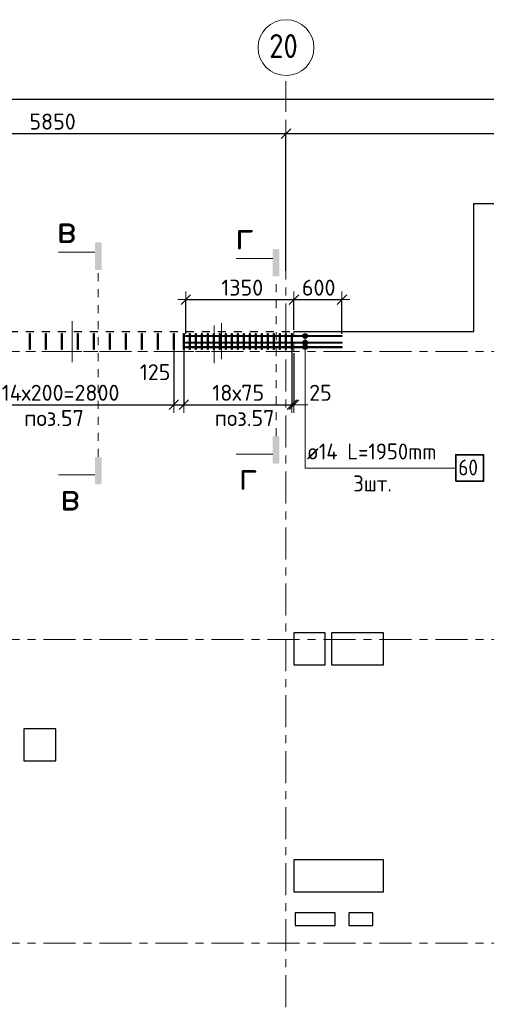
# Model space of a CAD drawing. Header units: metres. Extents: x -38 to 114, y -15 to 21.
# Tile 16 of 244: x 48 to 54, y 8 to 21. Entities that reach past the tile are written whole.
import ezdxf

# ---------------------------------------------------------------- set-up
doc = ezdxf.new("R2010")
doc.units = ezdxf.units.M
doc.header["$PDMODE"] = 65
for name, pattern in [('______11', [0.5, 0.4, -0.05, 0, -0.05]), ('______2', [0.0405, 0.03, -0.0105]), ('______3', [0.5, 0.4, -0.1]), ('______5', [1.1, 0.8, -0.1, 0.1, -0.1]), ('______9', [0.015, 0, -0.015])]:
    doc.linetypes.add(name, pattern=pattern)
for name, color, linetype, lineweight in [('XR$2$Осевая линия (1)', 7, '______5', 13), ('XR$2$Размерная линия (1)', 7, 'Continuous', 13), ('XR$5$Арм.стержн. Доп. арматура', 180, 'Continuous', 35), ('XR$5$Арм.стержн. Хомут', 240, 'Continuous', 35), ('XR$5$Балка (1)', 7, '______3', 13), ('XR$5$Перекрытие (1)', 7, 'Continuous', 35), ('XR$5$Размерная линия (1)', 7, 'Continuous', 13), ('XR$5$Текст_ общее_1', 7, 'Continuous', 13)]:
    doc.layers.add(name, color=color, linetype=linetype, lineweight=lineweight)
doc.styles.add('ISOCPEUR', font='txt')
doc.dimstyles.new('DIMSTYLE_3', dxfattribs={"dimtxt": 0.2, "dimasz": 0.2, "dimexe": 0, "dimexo": 0, "dimgap": 0.1, "dimtad": 2, "dimdec": 0, "dimlfac": 1000, "dimrnd": 5, "dimzin": 12, "dimdsep": 46, "dimtxsty": 'ISOCPEUR', "dimblk1": 'ALL_ML_STRICH', "dimblk2": 'ALL_ML_STRICH', "dimsah": 1, "dimcen": 0, "dimclrd": 7, "dimclre": 256, "dimclrt": 7, "dimadec": 0, "dimazin": 0, "dimtfac": 1, "dimtdec": 0, "dimtix": 1, "dimtmove": 2, "dimatfit": 3, "dimfxl": 0, "dimtzin": 0, "dimlwd": 0, "dimlwe": -3, "dimarcsym": 0})
doc.dimstyles.new('DIMSTYLE_36', dxfattribs={"dimtxt": 0.2, "dimasz": 0.2, "dimexe": 0, "dimexo": 0, "dimgap": 0.1, "dimtad": 2, "dimdec": 0, "dimlfac": 1000, "dimrnd": 5, "dimzin": 12, "dimdsep": 46, "dimtxsty": 'ISOCPEUR', "dimblk1": 'ALL_ML_STRICH', "dimblk2": 'ALL_ML_STRICH', "dimsah": 1, "dimcen": 0, "dimclrd": 7, "dimclre": 256, "dimclrt": 7, "dimadec": 0, "dimazin": 0, "dimtfac": 1, "dimtdec": 0, "dimtix": 1, "dimtmove": 2, "dimatfit": 3, "dimfxl": 0, "dimtvp": 1.2, "dimtzin": 0, "dimlwd": 0, "dimlwe": -3, "dimarcsym": 0})

# ---------------------------------------------------------------- blocks, each defined once
blk = doc.blocks.new('ALL_ML_STRICH')
at = {"color": 0, "linetype": 'ByBlock', "lineweight": -2}
for p, q in [((-1, 0), (0.5, 0)), ((-0.3, -0.3), (0.3, 0.3)), ((0, -0.5), (0, 0.5))]:
    blk.add_line(p, q, dxfattribs=at)
blk = doc.blocks.new('*D11')
at = {"layer": 'DEFPOINTS', "color": 7, "linetype": 'Continuous', "lineweight": 13, "transparency": 33554687}
for p in [(0.5, 19.557), (0.5, 19.377), (61.6, 17.12)]:
    blk.add_point(p, dxfattribs=at)
at = {"layer": 'XR$2$Размерная линия (1)', "color": 9, "linetype": 'Continuous', "lineweight": -2, "true_color": 0xc7c7c7, "transparency": 33554687}
for p, q in [((0.5, 19.357), (0.5, 19.557)), ((61.6, 17.14), (61.6, 19.557))]:
    blk.add_line(p, q, dxfattribs=at)
at = {"layer": 'XR$2$Размерная линия (1)', "color": 7, "linetype": 'Continuous', "lineweight": -2, "transparency": 33554687}
blk.add_line((0.5, 19.557), (61.6, 19.557), dxfattribs=at)
at = {"layer": 'XR$2$Размерная линия (1)', "color": 7, "linetype": 'Continuous', "lineweight": 13, "transparency": 33554687, "xscale": 0.2, "yscale": 0.2, "zscale": 0.2, "rotation": 180}
blk.add_blockref('ALL_ML_STRICH', (0.5, 19.557), dxfattribs=at)
at = {"layer": 'XR$2$Размерная линия (1)', "color": 7, "linetype": 'Continuous', "lineweight": 13, "transparency": 33554687, "xscale": 0.2, "yscale": 0.2, "zscale": 0.2}
blk.add_blockref('ALL_ML_STRICH', (61.6, 19.557), dxfattribs=at)
at = {"layer": 'XR$2$Размерная линия (1)', "color": 7, "linetype": 'Continuous', "lineweight": 13, "transparency": 33554687, "insert": (31.1, 19.707), "char_height": 0.2, "width": 1, "attachment_point": 5, "style": 'ISOCPEUR'}
blk.add_mtext('\\A1;{61100}', dxfattribs=at)
blk = doc.blocks.new('*D37')
at = {"layer": 'DEFPOINTS', "color": 7, "linetype": 'Continuous', "lineweight": 13, "transparency": 33554687}
for p in [(45.65, 19.126), (45.65, 19.05), (51.5, 17.39)]:
    blk.add_point(p, dxfattribs=at)
at = {"layer": 'XR$2$Размерная линия (1)', "color": 9, "linetype": 'Continuous', "lineweight": -2, "true_color": 0xc7c7c7, "transparency": 33554687}
for p, q in [((45.65, 19.07), (45.65, 19.126)), ((51.5, 17.41), (51.5, 19.126))]:
    blk.add_line(p, q, dxfattribs=at)
at = {"layer": 'XR$2$Размерная линия (1)', "color": 7, "linetype": 'Continuous', "lineweight": -2, "transparency": 33554687}
blk.add_line((45.65, 19.126), (51.5, 19.126), dxfattribs=at)
at = {"layer": 'XR$2$Размерная линия (1)', "color": 7, "linetype": 'Continuous', "lineweight": 13, "transparency": 33554687, "xscale": 0.2, "yscale": 0.2, "zscale": 0.2, "rotation": 180}
blk.add_blockref('ALL_ML_STRICH', (45.65, 19.126), dxfattribs=at)
at = {"layer": 'XR$2$Размерная линия (1)', "color": 7, "linetype": 'Continuous', "lineweight": 13, "transparency": 33554687, "xscale": 0.2, "yscale": 0.2, "zscale": 0.2}
blk.add_blockref('ALL_ML_STRICH', (51.5, 19.126), dxfattribs=at)
at = {"layer": 'XR$2$Размерная линия (1)', "color": 7, "linetype": 'Continuous', "lineweight": 13, "transparency": 33554687, "insert": (48.585, 19.276), "char_height": 0.2, "width": 0.8, "attachment_point": 5, "style": 'ISOCPEUR'}
blk.add_mtext('\\A1;{5850}', dxfattribs=at)
blk = doc.blocks.new('*D38')
at = {"layer": 'DEFPOINTS', "color": 7, "linetype": 'Continuous', "lineweight": 13, "transparency": 33554687}
for p in [(51.5, 19.126), (61.6, 17.491), (51.5, 17.39)]:
    blk.add_point(p, dxfattribs=at)
at = {"layer": 'XR$2$Размерная линия (1)', "color": 9, "linetype": 'Continuous', "lineweight": -2, "true_color": 0xc7c7c7, "transparency": 33554687}
for p, q in [((51.5, 17.41), (51.5, 19.126)), ((61.6, 17.511), (61.6, 19.126))]:
    blk.add_line(p, q, dxfattribs=at)
at = {"layer": 'XR$2$Размерная линия (1)', "color": 7, "linetype": 'Continuous', "lineweight": -2, "transparency": 33554687}
blk.add_line((51.5, 19.126), (61.6, 19.126), dxfattribs=at)
at = {"layer": 'XR$2$Размерная линия (1)', "color": 7, "linetype": 'Continuous', "lineweight": 13, "transparency": 33554687, "xscale": 0.2, "yscale": 0.2, "zscale": 0.2, "rotation": 180}
blk.add_blockref('ALL_ML_STRICH', (51.5, 19.126), dxfattribs=at)
at = {"layer": 'XR$2$Размерная линия (1)', "color": 7, "linetype": 'Continuous', "lineweight": 13, "transparency": 33554687, "xscale": 0.2, "yscale": 0.2, "zscale": 0.2}
blk.add_blockref('ALL_ML_STRICH', (61.6, 19.126), dxfattribs=at)
at = {"layer": 'XR$2$Размерная линия (1)', "color": 7, "linetype": 'Continuous', "lineweight": 13, "transparency": 33554687, "insert": (56.6, 19.276), "char_height": 0.2, "width": 1, "attachment_point": 5, "style": 'ISOCPEUR'}
blk.add_mtext('\\A1;{10100}', dxfattribs=at)
blk = doc.blocks.new('*D609')
at = {"layer": 'DEFPOINTS', "color": 7, "linetype": 'Continuous', "lineweight": 13, "transparency": 33554687}
for p in [(50.25, 17.049), (51.6, 16.65), (50.25, 16.602)]:
    blk.add_point(p, dxfattribs=at)
at = {"layer": 'XR$5$Размерная линия (1)', "color": 9, "linetype": 'Continuous', "lineweight": -2, "true_color": 0xc7c7c7, "transparency": 33554687}
for p, q in [((50.25, 16.622), (50.25, 17.049)), ((51.6, 16.67), (51.6, 17.049))]:
    blk.add_line(p, q, dxfattribs=at)
at = {"layer": 'XR$5$Размерная линия (1)', "color": 7, "linetype": 'Continuous', "lineweight": -2, "transparency": 33554687}
blk.add_line((50.25, 17.049), (51.6, 17.049), dxfattribs=at)
at = {"layer": 'XR$5$Размерная линия (1)', "color": 7, "linetype": 'Continuous', "lineweight": 13, "transparency": 33554687, "xscale": 0.2, "yscale": 0.2, "zscale": 0.2, "rotation": 180}
blk.add_blockref('ALL_ML_STRICH', (50.25, 17.049), dxfattribs=at)
at = {"layer": 'XR$5$Размерная линия (1)', "color": 7, "linetype": 'Continuous', "lineweight": 13, "transparency": 33554687, "xscale": 0.2, "yscale": 0.2, "zscale": 0.2}
blk.add_blockref('ALL_ML_STRICH', (51.6, 17.049), dxfattribs=at)
at = {"layer": 'XR$5$Размерная линия (1)', "color": 7, "linetype": 'Continuous', "lineweight": 13, "transparency": 33554687, "insert": (50.955, 17.199), "char_height": 0.2, "width": 0.8, "attachment_point": 5, "style": 'ISOCPEUR'}
blk.add_mtext('\\A1;{1350}', dxfattribs=at)
blk = doc.blocks.new('*D610')
at = {"layer": 'DEFPOINTS', "color": 7, "linetype": 'Continuous', "lineweight": 13, "transparency": 33554687}
for p in [(51.6, 17.049), (51.6, 16.65), (52.2, 16.602)]:
    blk.add_point(p, dxfattribs=at)
at = {"layer": 'XR$5$Размерная линия (1)', "color": 9, "linetype": 'Continuous', "lineweight": -2, "true_color": 0xc7c7c7, "transparency": 33554687}
for p, q in [((51.6, 16.67), (51.6, 17.049)), ((52.2, 16.622), (52.2, 17.049))]:
    blk.add_line(p, q, dxfattribs=at)
at = {"layer": 'XR$5$Размерная линия (1)', "color": 7, "linetype": 'Continuous', "lineweight": -2, "transparency": 33554687}
blk.add_line((51.6, 17.049), (52.2, 17.049), dxfattribs=at)
at = {"layer": 'XR$5$Размерная линия (1)', "color": 7, "linetype": 'Continuous', "lineweight": 13, "transparency": 33554687, "xscale": 0.2, "yscale": 0.2, "zscale": 0.2, "rotation": 180}
blk.add_blockref('ALL_ML_STRICH', (51.6, 17.049), dxfattribs=at)
at = {"layer": 'XR$5$Размерная линия (1)', "color": 7, "linetype": 'Continuous', "lineweight": 13, "transparency": 33554687, "xscale": 0.2, "yscale": 0.2, "zscale": 0.2}
blk.add_blockref('ALL_ML_STRICH', (52.2, 17.049), dxfattribs=at)
at = {"layer": 'XR$5$Размерная линия (1)', "color": 7, "linetype": 'Continuous', "lineweight": 13, "transparency": 33554687, "insert": (51.91, 17.199), "char_height": 0.2, "width": 0.6, "attachment_point": 5, "style": 'ISOCPEUR'}
blk.add_mtext('\\A1;{600}', dxfattribs=at)
blk = doc.blocks.new('*D626')
at = {"layer": 'DEFPOINTS', "color": 7, "linetype": 'Continuous', "lineweight": 13, "transparency": 33554687}
for p in [(47.3, 16.464), (50.1, 16.464), (47.3, 15.734)]:
    blk.add_point(p, dxfattribs=at)
at = {"layer": 'XR$5$Размерная линия (1)', "color": 9, "linetype": 'Continuous', "lineweight": -2, "true_color": 0xc7c7c7, "transparency": 33554687}
for p, q in [((47.3, 16.444), (47.3, 15.734)), ((50.1, 16.444), (50.1, 15.734))]:
    blk.add_line(p, q, dxfattribs=at)
at = {"layer": 'XR$5$Размерная линия (1)', "color": 7, "linetype": 'Continuous', "lineweight": -2, "transparency": 33554687}
blk.add_line((47.3, 15.734), (50.1, 15.734), dxfattribs=at)
at = {"layer": 'XR$5$Размерная линия (1)', "color": 7, "linetype": 'Continuous', "lineweight": 13, "transparency": 33554687, "xscale": 0.2, "yscale": 0.2, "zscale": 0.2, "rotation": 180}
blk.add_blockref('ALL_ML_STRICH', (47.3, 15.734), dxfattribs=at)
at = {"layer": 'XR$5$Размерная линия (1)', "color": 7, "linetype": 'Continuous', "lineweight": 13, "transparency": 33554687, "xscale": 0.2, "yscale": 0.2, "zscale": 0.2}
blk.add_blockref('ALL_ML_STRICH', (50.1, 15.734), dxfattribs=at)
at = {"layer": 'XR$5$Размерная линия (1)', "color": 7, "linetype": 'Continuous', "lineweight": 13, "transparency": 33554687, "insert": (47.95, 15.984), "char_height": 0.2, "width": 0.01, "attachment_point": 1, "line_spacing_factor": 0.60241, "style": 'ISOCPEUR'}
blk.add_mtext('14х200=2800', dxfattribs=at)
blk = doc.blocks.new('*D627')
at = {"layer": 'DEFPOINTS', "color": 7, "linetype": 'Continuous', "lineweight": 13, "transparency": 33554687}
for p in [(50.1, 16.464), (50.225, 16.486), (50.1, 15.734)]:
    blk.add_point(p, dxfattribs=at)
at = {"layer": 'XR$5$Размерная линия (1)', "color": 9, "linetype": 'Continuous', "lineweight": -2, "true_color": 0xc7c7c7, "transparency": 33554687}
for p, q in [((50.1, 16.444), (50.1, 15.734)), ((50.225, 16.466), (50.225, 15.734))]:
    blk.add_line(p, q, dxfattribs=at)
at = {"layer": 'XR$5$Размерная линия (1)', "color": 7, "linetype": 'Continuous', "lineweight": -2, "transparency": 33554687}
blk.add_line((50.1, 15.734), (50.225, 15.734), dxfattribs=at)
at = {"layer": 'XR$5$Размерная линия (1)', "color": 7, "linetype": 'Continuous', "lineweight": 13, "transparency": 33554687, "xscale": 0.2, "yscale": 0.2, "zscale": 0.2, "rotation": 180}
blk.add_blockref('ALL_ML_STRICH', (50.1, 15.734), dxfattribs=at)
at = {"layer": 'XR$5$Размерная линия (1)', "color": 7, "linetype": 'Continuous', "lineweight": 13, "transparency": 33554687, "xscale": 0.2, "yscale": 0.2, "zscale": 0.2}
blk.add_blockref('ALL_ML_STRICH', (50.225, 15.734), dxfattribs=at)
at = {"layer": 'XR$5$Размерная линия (1)', "color": 7, "linetype": 'Continuous', "lineweight": 13, "transparency": 33554687, "insert": (49.866, 16.142), "char_height": 0.2, "width": 0.6, "attachment_point": 5, "style": 'ISOCPEUR'}
blk.add_mtext('\\A1;{125}', dxfattribs=at)
blk = doc.blocks.new('*D628')
at = {"layer": 'DEFPOINTS', "color": 7, "linetype": 'Continuous', "lineweight": 13, "transparency": 33554687}
for p in [(50.225, 16.486), (51.575, 16.475), (50.225, 15.734)]:
    blk.add_point(p, dxfattribs=at)
at = {"layer": 'XR$5$Размерная линия (1)', "color": 9, "linetype": 'Continuous', "lineweight": -2, "true_color": 0xc7c7c7, "transparency": 33554687}
for p, q in [((50.225, 16.466), (50.225, 15.734)), ((51.575, 16.455), (51.575, 15.734))]:
    blk.add_line(p, q, dxfattribs=at)
at = {"layer": 'XR$5$Размерная линия (1)', "color": 7, "linetype": 'Continuous', "lineweight": -2, "transparency": 33554687}
blk.add_line((50.225, 15.734), (51.575, 15.734), dxfattribs=at)
at = {"layer": 'XR$5$Размерная линия (1)', "color": 7, "linetype": 'Continuous', "lineweight": 13, "transparency": 33554687, "xscale": 0.2, "yscale": 0.2, "zscale": 0.2, "rotation": 180}
blk.add_blockref('ALL_ML_STRICH', (50.225, 15.734), dxfattribs=at)
at = {"layer": 'XR$5$Размерная линия (1)', "color": 7, "linetype": 'Continuous', "lineweight": 13, "transparency": 33554687, "xscale": 0.2, "yscale": 0.2, "zscale": 0.2}
blk.add_blockref('ALL_ML_STRICH', (51.575, 15.734), dxfattribs=at)
at = {"layer": 'XR$5$Размерная линия (1)', "color": 7, "linetype": 'Continuous', "lineweight": 13, "transparency": 33554687, "insert": (50.58, 15.984), "char_height": 0.2, "width": 0.01, "attachment_point": 1, "line_spacing_factor": 0.60241, "style": 'ISOCPEUR'}
blk.add_mtext('18х75', dxfattribs=at)
blk = doc.blocks.new('*D629')
at = {"layer": 'DEFPOINTS', "color": 7, "linetype": 'Continuous', "lineweight": 13, "transparency": 33554687}
for p in [(51.575, 16.475), (51.6, 16.4), (51.575, 15.734)]:
    blk.add_point(p, dxfattribs=at)
at = {"layer": 'XR$5$Размерная линия (1)', "color": 9, "linetype": 'Continuous', "lineweight": -2, "true_color": 0xc7c7c7, "transparency": 33554687}
for p, q in [((51.575, 16.455), (51.575, 15.734)), ((51.6, 16.38), (51.6, 15.734))]:
    blk.add_line(p, q, dxfattribs=at)
at = {"layer": 'XR$5$Размерная линия (1)', "color": 7, "linetype": 'Continuous', "lineweight": -2, "transparency": 33554687}
blk.add_line((51.575, 15.734), (51.6, 15.734), dxfattribs=at)
at = {"layer": 'XR$5$Размерная линия (1)', "color": 7, "linetype": 'Continuous', "lineweight": 13, "transparency": 33554687, "xscale": 0.2, "yscale": 0.2, "zscale": 0.2}
blk.add_blockref('ALL_ML_STRICH', (51.6, 15.734), dxfattribs=at)
at = {"layer": 'XR$5$Размерная линия (1)', "color": 7, "linetype": 'Continuous', "lineweight": 13, "transparency": 33554687, "xscale": 0.2, "yscale": 0.2, "zscale": 0.2, "rotation": 180}
blk.add_blockref('ALL_ML_STRICH', (51.575, 15.734), dxfattribs=at)
at = {"layer": 'XR$5$Размерная линия (1)', "color": 7, "linetype": 'Continuous', "lineweight": 13, "transparency": 33554687, "insert": (51.932, 15.884), "char_height": 0.2, "width": 0.4, "attachment_point": 5, "style": 'ISOCPEUR'}
blk.add_mtext('\\A1;{25}', dxfattribs=at)

msp = doc.modelspace()

# ---------------------------------------------------------------- hatches: boundary and pattern name
at = {"linetype": 'Continuous', "lineweight": 25, "true_color": 0x000000, "transparency": 33554687}
for points in [[(49.1144, 17.7468), (49.1149, 17.7493), (49.1157, 17.7517), (49.1168, 17.754), (49.1182, 17.7561), (49.1199, 17.758), (49.1218, 17.7597), (49.124, 17.7611), (49.1263, 17.7623), (49.1287, 17.7631), (49.1312, 17.7636), (49.1337, 17.7638), (49.1783, 17.7638), (49.1808, 17.7636), (49.1833, 17.7631), (49.1857, 17.7623), (49.188, 17.7611), (49.1902, 17.7597), (49.1921, 17.758), (49.1938, 17.7561), (49.1952, 17.754), (49.1963, 17.7517), (49.1971, 17.7493), (49.1976, 17.7468), (49.1978, 17.7442), (49.1978, 17.4192), (49.1142, 17.4192), (49.1142, 17.7442)], [(51.3367, 17.6662), (51.3372, 17.6687), (51.338, 17.6712), (51.3391, 17.6734), (51.3406, 17.6756), (51.3422, 17.6775), (51.3442, 17.6792), (51.3463, 17.6806), (51.3486, 17.6817), (51.351, 17.6826), (51.3535, 17.6831), (51.3561, 17.6832), (51.4006, 17.6832), (51.4031, 17.6831), (51.4056, 17.6826), (51.4081, 17.6817), (51.4103, 17.6806), (51.4125, 17.6792), (51.4144, 17.6775), (51.4161, 17.6756), (51.4175, 17.6734), (51.4186, 17.6712), (51.4194, 17.6687), (51.4199, 17.6662), (51.4201, 17.6637), (51.4201, 17.3387), (51.3365, 17.3387), (51.3365, 17.6637)], [(51.3367, 15.0132), (51.3365, 15.0158), (51.3365, 15.3408), (51.4201, 15.3408), (51.4201, 15.0158), (51.4199, 15.0132), (51.4194, 15.0107), (51.4186, 15.0083), (51.4175, 15.006), (51.4161, 15.0039), (51.4144, 15.002), (51.4125, 15.0003), (51.4103, 14.9989), (51.4081, 14.9977), (51.4056, 14.9969), (51.4031, 14.9964), (51.4006, 14.9963), (51.3561, 14.9963), (51.3535, 14.9964), (51.351, 14.9969), (51.3486, 14.9977), (51.3463, 14.9989), (51.3442, 15.0003), (51.3422, 15.002), (51.3406, 15.0039), (51.3391, 15.006), (51.338, 15.0083), (51.3372, 15.0107)], [(49.1144, 14.7538), (49.1142, 14.7563), (49.1142, 15.0813), (49.1978, 15.0813), (49.1978, 14.7563), (49.1976, 14.7538), (49.1971, 14.7513), (49.1963, 14.7489), (49.1952, 14.7466), (49.1938, 14.7444), (49.1921, 14.7425), (49.1902, 14.7408), (49.188, 14.7394), (49.1857, 14.7383), (49.1833, 14.7375), (49.1808, 14.737), (49.1783, 14.7368), (49.1337, 14.7368), (49.1312, 14.737), (49.1287, 14.7375), (49.1263, 14.7383), (49.124, 14.7394), (49.1218, 14.7408), (49.1199, 14.7425), (49.1182, 14.7444), (49.1168, 14.7466), (49.1157, 14.7489), (49.1149, 14.7513)]]:
    msp.add_hatch(color=18, dxfattribs=at).paths.add_polyline_path(points, flags=16)
at = {"layer": 'XR$5$Арм.стержн. Доп. арматура', "linetype": 'Continuous', "lineweight": 13, "transparency": 33554687}
for points in [[(51.7117, 16.5952), (51.7717, 16.5952), (51.7675, 16.6102)], [(51.7117, 16.5952), (51.7675, 16.6102), (51.7159, 16.6102)], [(51.7159, 16.5802), (51.7717, 16.5952), (51.7117, 16.5952)], [(51.7117, 16.5103), (51.7717, 16.5103), (51.7675, 16.5253)], [(51.7117, 16.5103), (51.7675, 16.5253), (51.7159, 16.5253)], [(51.7159, 16.4953), (51.7717, 16.5103), (51.7117, 16.5103)], [(51.7159, 16.6102), (51.7675, 16.6102), (51.7567, 16.621)], [(51.7159, 16.6102), (51.7567, 16.621), (51.7267, 16.621)], [(51.7159, 16.5802), (51.7675, 16.5802), (51.7717, 16.5952)], [(51.7267, 16.5694), (51.7675, 16.5802), (51.7159, 16.5802)], [(51.7159, 16.5253), (51.7675, 16.5253), (51.7567, 16.5361)], [(51.7159, 16.5253), (51.7567, 16.5361), (51.7267, 16.5361)], [(51.7159, 16.4953), (51.7675, 16.4953), (51.7717, 16.5103)], [(51.7267, 16.621), (51.7567, 16.621), (51.7417, 16.6252)], [(51.7267, 16.5694), (51.7567, 16.5694), (51.7675, 16.5802)], [(51.7567, 16.5694), (51.7267, 16.5694), (51.7417, 16.5652)], [(51.7267, 16.5361), (51.7567, 16.5361), (51.7417, 16.5403)], [(51.7117, 16.4552), (51.7717, 16.4552), (51.7675, 16.4702)], [(51.7117, 16.4552), (51.7675, 16.4702), (51.7159, 16.4702)], [(51.7159, 16.4402), (51.7717, 16.4552), (51.7117, 16.4552)], [(51.7267, 16.4845), (51.7675, 16.4953), (51.7159, 16.4953)], [(51.7159, 16.4702), (51.7675, 16.4702), (51.7567, 16.481)], [(51.7159, 16.4702), (51.7567, 16.481), (51.7267, 16.481)], [(51.7159, 16.4402), (51.7675, 16.4402), (51.7717, 16.4552)], [(51.7267, 16.4294), (51.7675, 16.4402), (51.7159, 16.4402)], [(51.7267, 16.4845), (51.7567, 16.4845), (51.7675, 16.4953)], [(51.7267, 16.481), (51.7567, 16.481), (51.7417, 16.4852)], [(51.7567, 16.4845), (51.7267, 16.4845), (51.7417, 16.4803)], [(51.7267, 16.4294), (51.7567, 16.4294), (51.7675, 16.4402)], [(51.7567, 16.4294), (51.7267, 16.4294), (51.7417, 16.4252)]]:
    msp.add_hatch(color=7, dxfattribs=at).paths.add_polyline_path(points)

# ---------------------------------------------------------------- linework, layer by layer
at = {"color": 7, "linetype": 'Continuous', "lineweight": 13, "transparency": 33554687}
for p, q in [((49.1142, 17.6422), (48.6575, 17.6422)), ((51.3365, 17.5617), (50.8798, 17.5617)), ((51.3365, 15.1178), (50.8798, 15.1178)), ((49.1142, 14.8583), (48.6575, 14.8583))]:
    msp.add_line(p, q, dxfattribs=at)
at = {"color": 7, "linetype": '______9', "lineweight": 13, "transparency": 33554687}
for p, q in [((49.156, 15.0813), (49.156, 17.4192)), ((51.3783, 15.3408), (51.3783, 17.3387))]:
    msp.add_line(p, q, dxfattribs=at)
at = {"color": 52, "linetype": 'Continuous', "lineweight": 13, "transparency": 33554687}
for p, q in [((48.8293, 16.778), (48.8293, 16.268)), ((48.8293, 16.778), (48.8293, 16.268)), ((50.6969, 16.7563), (50.6969, 16.3063)), ((50.6969, 16.7563), (50.6969, 16.3063)), ((48.8293, 16.6709), (48.8293, 16.268)), ((50.6053, 16.7262), (50.6053, 16.2562))]:
    msp.add_line(p, q, dxfattribs=at)
at = {"layer": 'XR$2$Осевая линия (1)', "color": 253, "linetype": '______11', "lineweight": 13, "true_color": 0xa0a0a0, "transparency": 33554687}
for p, q in [((51.5, 6.8), (51.5, 19.78)), ((-2.63, 16.4), (62.6, 16.4)), ((-2.63, 12.8), (62.6, 12.8)), ((-2.63, 9), (62.6, 9))]:
    msp.add_line(p, q, dxfattribs=at)
at = {"layer": 'XR$2$Осевая линия (1)', "color": 7, "linetype": 'Continuous', "lineweight": 13, "transparency": 33554687}
msp.add_circle((51.5018, 20.2012), 0.3493, dxfattribs=at)
at = {"layer": 'XR$5$Арм.стержн. Доп. арматура', "color": 7, "linetype": 'Continuous', "lineweight": 13, "transparency": 33554687}
for p, q in [((51.7117, 16.5952), (51.7117, 16.5952)), ((51.7117, 16.5103), (51.7117, 16.5103)), ((51.7417, 16.6252), (51.7417, 16.6252)), ((51.7417, 14.9431), (51.7417, 16.5952)), ((51.7417, 16.5652), (51.7417, 16.5652)), ((51.7417, 16.5403), (51.7417, 16.5403)), ((51.7417, 14.9431), (51.7417, 16.5103)), ((51.7717, 16.5952), (51.7717, 16.5952)), ((51.7717, 16.5103), (51.7717, 16.5103)), ((51.7117, 16.4552), (51.7117, 16.4552)), ((51.7417, 16.4852), (51.7417, 16.4852)), ((51.7417, 16.4803), (51.7417, 16.4803)), ((51.7417, 14.9431), (51.7417, 16.4552)), ((51.7417, 16.4252), (51.7417, 16.4252)), ((51.7717, 16.4552), (51.7717, 16.4552)), ((51.7417, 14.9431), (53.6217, 14.9431))]:
    msp.add_line(p, q, dxfattribs=at)
at = {"layer": 'XR$5$Арм.стержн. Доп. арматура', "color": 7, "linetype": 'Continuous', "lineweight": 25, "transparency": 33554687}
for points in [[(52.2, 16.5882), (50.25, 16.5882), (50.25, 16.6022), (52.2, 16.6022), (52.2, 16.5882)], [(52.2, 16.5033), (50.25, 16.5033), (50.25, 16.5173), (52.2, 16.5173), (52.2, 16.5033)], [(52.2, 16.4482), (50.25, 16.4482), (50.25, 16.4622), (52.2, 16.4622), (52.2, 16.4482)]]:
    msp.add_lwpolyline(points, dxfattribs=at)
at = {"layer": 'XR$5$Арм.стержн. Доп. арматура', "color": 7, "linetype": 'Continuous', "lineweight": 35, "transparency": 33554687}
msp.add_lwpolyline([(53.6217, 14.7764), (53.9684, 14.7764), (53.9684, 15.1097), (53.6217, 15.1097), (53.6217, 14.7764)], dxfattribs=at)
at = {"layer": 'XR$5$Арм.стержн. Доп. арматура', "color": 7, "linetype": 'Continuous', "lineweight": 13, "transparency": 33554687}
for centre in [(51.7417, 16.5952), (51.7417, 16.5103), (51.7417, 16.4552)]:
    msp.add_circle(centre, 0.03, dxfattribs=at)
at = {"layer": 'XR$5$Арм.стержн. Хомут', "color": 40, "linetype": 'Continuous', "lineweight": 25, "transparency": 33554687}
for points in [[(48.296, 16.4252), (48.296, 16.6253), (48.304, 16.6253), (48.304, 16.4252), (48.296, 16.4252)], [(48.496, 16.4252), (48.496, 16.6253), (48.504, 16.6253), (48.504, 16.4252), (48.496, 16.4252)], [(48.696, 16.4252), (48.696, 16.6253), (48.704, 16.6253), (48.704, 16.4252), (48.696, 16.4252)], [(48.896, 16.4252), (48.896, 16.6253), (48.904, 16.6253), (48.904, 16.4252), (48.896, 16.4252)], [(49.096, 16.4252), (49.096, 16.6253), (49.104, 16.6253), (49.104, 16.4252), (49.096, 16.4252)], [(49.296, 16.4252), (49.296, 16.6253), (49.304, 16.6253), (49.304, 16.4252), (49.296, 16.4252)], [(49.496, 16.4252), (49.496, 16.6253), (49.504, 16.6253), (49.504, 16.4252), (49.496, 16.4252)], [(49.696, 16.4252), (49.696, 16.6253), (49.704, 16.6253), (49.704, 16.4252), (49.696, 16.4252)], [(49.896, 16.4252), (49.896, 16.6253), (49.904, 16.6253), (49.904, 16.4252), (49.896, 16.4252)], [(50.096, 16.4252), (50.096, 16.6253), (50.104, 16.6253), (50.104, 16.4252), (50.096, 16.4252)], [(50.221, 16.4252), (50.221, 16.6253), (50.229, 16.6253), (50.229, 16.4252), (50.221, 16.4252)], [(50.296, 16.4252), (50.296, 16.6253), (50.304, 16.6253), (50.304, 16.4252), (50.296, 16.4252)], [(50.371, 16.4252), (50.371, 16.6253), (50.379, 16.6253), (50.379, 16.4252), (50.371, 16.4252)], [(50.446, 16.4252), (50.446, 16.6253), (50.454, 16.6253), (50.454, 16.4252), (50.446, 16.4252)], [(50.521, 16.4252), (50.521, 16.6253), (50.529, 16.6253), (50.529, 16.4252), (50.521, 16.4252)], [(50.596, 16.4252), (50.596, 16.6253), (50.604, 16.6253), (50.604, 16.4252), (50.596, 16.4252)], [(50.671, 16.4252), (50.671, 16.6253), (50.679, 16.6253), (50.679, 16.4252), (50.671, 16.4252)], [(50.746, 16.4252), (50.746, 16.6253), (50.754, 16.6253), (50.754, 16.4252), (50.746, 16.4252)], [(50.821, 16.4252), (50.821, 16.6253), (50.829, 16.6253), (50.829, 16.4252), (50.821, 16.4252)], [(50.896, 16.4252), (50.896, 16.6253), (50.904, 16.6253), (50.904, 16.4252), (50.896, 16.4252)], [(50.971, 16.4252), (50.971, 16.6253), (50.979, 16.6253), (50.979, 16.4252), (50.971, 16.4252)], [(51.046, 16.4252), (51.046, 16.6253), (51.054, 16.6253), (51.054, 16.4252), (51.046, 16.4252)], [(51.121, 16.4252), (51.121, 16.6253), (51.129, 16.6253), (51.129, 16.4252), (51.121, 16.4252)], [(51.196, 16.4252), (51.196, 16.6253), (51.204, 16.6253), (51.204, 16.4252), (51.196, 16.4252)], [(51.271, 16.4252), (51.271, 16.6253), (51.279, 16.6253), (51.279, 16.4252), (51.271, 16.4252)], [(51.346, 16.4252), (51.346, 16.6253), (51.354, 16.6253), (51.354, 16.4252), (51.346, 16.4252)], [(51.421, 16.4252), (51.421, 16.6253), (51.429, 16.6253), (51.429, 16.4252), (51.421, 16.4252)], [(51.496, 16.4252), (51.496, 16.6253), (51.504, 16.6253), (51.504, 16.4252), (51.496, 16.4252)], [(51.571, 16.4252), (51.571, 16.6253), (51.579, 16.6253), (51.579, 16.4252), (51.571, 16.4252)]]:
    msp.add_lwpolyline(points, dxfattribs=at)
at = {"layer": 'XR$5$Балка (1)', "color": 7, "linetype": '______2', "lineweight": 25, "transparency": 33554687}
msp.add_line((45.65, 16.6502), (51.6, 16.6502), dxfattribs=at)
at = {"layer": 'XR$5$Балка (1)', "color": 7, "linetype": '______2', "lineweight": 18, "transparency": 33554687}
for p, q in [((51.6, 16.4002), (51.6, 16.6502)), ((45.65, 16.4002), (51.6, 16.4002))]:
    msp.add_line(p, q, dxfattribs=at)
at = {"layer": 'XR$5$Перекрытие (1)', "color": 7, "linetype": 'Continuous', "lineweight": 25, "transparency": 33554687}
for p, q in [((53.8502, 16.8302), (53.8502, 18.2502)), ((53.8502, 18.2502), (57.2002, 18.2502)), ((53.8502, 16.6502), (53.8502, 16.8302)), ((51.6, 16.6502), (53.8502, 16.6502)), ((51.99, 12.8802), (51.6, 12.8801)), ((51.6, 12.8801), (51.6, 12.4801)), ((51.99, 12.4802), (51.99, 12.8802)), ((52.07, 12.8802), (52.07, 12.4802)), ((52.72, 12.8802), (52.07, 12.8802)), ((52.72, 12.4802), (52.72, 12.8802)), ((51.6, 12.4801), (51.99, 12.4802)), ((52.07, 12.4802), (52.72, 12.4802)), ((48.2269, 11.6802), (48.2269, 11.2802)), ((48.6269, 11.6802), (48.2269, 11.6802)), ((48.6269, 11.2802), (48.6269, 11.6802)), ((48.2269, 11.2802), (48.6269, 11.2802)), ((51.6, 10.0404), (51.6, 9.6404)), ((52.72, 10.0404), (51.6, 10.0404)), ((52.72, 9.6404), (52.72, 10.0404)), ((51.6, 9.6404), (52.72, 9.6404)), ((51.6156, 9.3795), (51.6156, 9.2195)), ((52.1156, 9.3795), (51.6156, 9.3795)), ((52.1156, 9.2195), (52.1156, 9.3795)), ((52.2856, 9.3795), (52.2856, 9.2195)), ((52.5856, 9.3795), (52.2856, 9.3795)), ((52.5856, 9.2195), (52.5856, 9.3795)), ((51.6156, 9.2195), (52.1156, 9.2195)), ((52.2856, 9.2195), (52.5856, 9.2195))]:
    msp.add_line(p, q, dxfattribs=at)

# ---------------------------------------------------------------- texts
at = {"color": 7, "linetype": 'Continuous', "lineweight": 13, "transparency": 33554687, "char_height": 0.35, "width": 0.381111, "attachment_point": 5, "style": 'ISOCPEUR'}
for s, insert in [('\\A1;{\\fISOCPEUR|i0|b0;\\H0.350000;\\W1.000000;\\C7;в}\\P', (48.7601, 17.9313)), ('\\A1;{\\fISOCPEUR|i0|b0;\\H0.350000;\\W1.000000;\\C7;г}\\P', (50.9824, 17.8507)), ('\\A1;{\\fISOCPEUR|i0|b0;\\H0.350000;\\W1.000000;\\C7;г}\\P', (51.0268, 14.8455)), ('\\A1;{\\fISOCPEUR|i0|b0;\\H0.350000;\\W1.000000;\\C7;в}\\P', (48.8045, 14.5861))]:
    msp.add_mtext(s, dxfattribs=dict(at, insert=insert))
at = {"layer": 'XR$2$Осевая линия (1)', "color": 7, "linetype": 'Continuous', "lineweight": 13, "transparency": 33554687, "insert": (51.2918, 20.0707), "char_height": 0.3, "width": 0.550812, "attachment_point": 7, "style": 'ISOCPEUR'}
msp.add_mtext('\\W0.87;20', dxfattribs=at)
at = {"layer": 'XR$5$Арм.стержн. Доп. арматура', "color": 7, "linetype": 'Continuous', "lineweight": 25, "transparency": 33554687, "char_height": 0.2, "attachment_point": 7, "style": 'ISOCPEUR'}
for s, insert, width in [('\\W0.94;ø14 L=1950mm ', (51.7617, 15.0497), 1.933176), ('\\W0.87;60', (53.6551, 14.8497), 0.367208), ('\\W0.94;3шт. ', (52.3417, 14.6497), 0.774191)]:
    msp.add_mtext(s, dxfattribs=dict(at, insert=insert, width=width))
at = {"layer": 'XR$5$Текст_ общее_1', "color": 7, "linetype": 'Continuous', "lineweight": 13, "transparency": 33554687, "char_height": 0.2, "width": 0.844937, "attachment_point": 5, "style": 'ISOCPEUR'}
for insert in [(48.603, 15.568), (50.983, 15.568)]:
    msp.add_mtext('\\A1;{\\fISOCPEUR|i0|b0;\\H0.200000;\\W1.000000;\\C7;поз.57}\\P', dxfattribs=dict(at, insert=insert))

# ---------------------------------------------------------------- dimensions: what is measured, and where the dimension line sits
at = {"layer": 'XR$2$Размерная линия (1)', "color": 7, "linetype": 'Continuous', "lineweight": 13, "transparency": 33554687}
for base, p1, p2, picture, middle in [((61.6, 19.5574), (0.5, 19.3568), (61.6, 17.1397), '*D11', (31.1, 19.7074)), ((51.5, 19.1261), (45.65, 19.0702), (51.5, 17.4096), '*D37', (48.585, 19.2761)), ((61.6, 19.1261), (51.5, 17.4096), (61.6, 17.5112), '*D38', (56.6, 19.2761))]:
    dim = msp.add_linear_dim(base=base, p1=p1, p2=p2, dimstyle='DIMSTYLE_3', override={"dimpost": '<>', "dimclrd": 7, "dimclre": 9, "dimclrt": 7, "dimlwd": 0, "dimlwe": 65533}, dxfattribs=at)
    dim.commit()
    dim.dimension.update_dxf_attribs({"geometry": picture, "text_midpoint": middle, "dimtype": 160})
at = {"layer": 'XR$5$Размерная линия (1)', "color": 7, "linetype": 'Continuous', "lineweight": 13, "transparency": 33554687}
for base, p1, p2, dimstyle, picture, middle in [((51.6, 17.0493), (50.25, 16.6222), (51.6, 16.6702), 'DIMSTYLE_3', '*D609', (50.955, 17.1993)), ((52.2, 17.0493), (51.6, 16.6702), (52.2, 16.6222), 'DIMSTYLE_3', '*D610', (51.91, 17.1993)), ((50.225, 15.7343), (50.1, 16.4439), (50.225, 16.4659), 'DIMSTYLE_36', '*D627', (49.8657, 16.1424)), ((51.6, 15.7343), (51.575, 16.4546), (51.6, 16.3802), 'DIMSTYLE_36', '*D629', (51.9317, 15.8838))]:
    dim = msp.add_linear_dim(base=base, p1=p1, p2=p2, dimstyle=dimstyle, override={"dimpost": '<>', "dimclrd": 7, "dimclre": 9, "dimclrt": 7, "dimlwd": 0, "dimlwe": 65533}, dxfattribs=at)
    dim.commit()
    dim.dimension.update_dxf_attribs({"geometry": picture, "text_midpoint": middle, "dimtype": 160})
for base, p1, p2, text, picture, middle in [((50.1, 15.7343), (47.3, 16.4439), (50.1, 16.4439), '14х200=2800', '*D626', (48.7, 15.8343)), ((51.575, 15.7343), (50.225, 16.4659), (51.575, 16.4546), '18х75', '*D628', (50.9, 15.8343))]:
    dim = msp.add_linear_dim(base=base, p1=p1, p2=p2, text=text, dimstyle='DIMSTYLE_3', override={"dimpost": '<>', "dimclrd": 7, "dimclre": 9, "dimclrt": 7, "dimlwd": 0, "dimlwe": 65533}, dxfattribs=at)
    dim.commit()
    dim.dimension.update_dxf_attribs({"geometry": picture, "text_midpoint": middle, "dimtype": 160})

doc.saveas('drawing.dxf')
